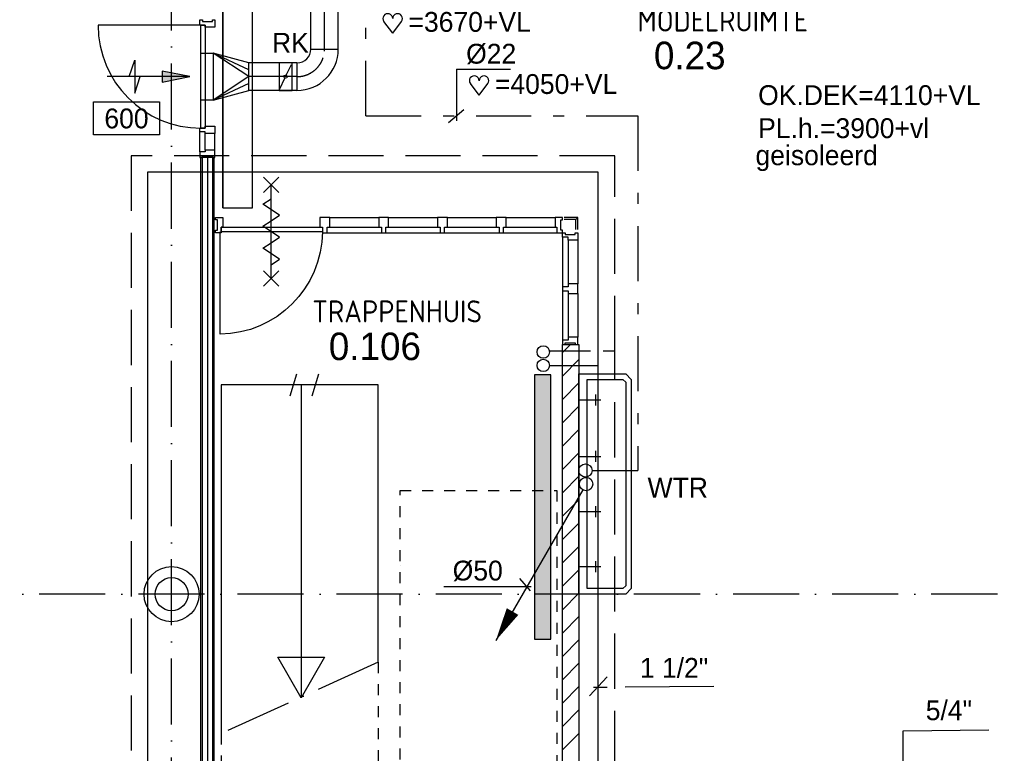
# Model space of a CAD drawing. Extents: x -866131 to -691536, y 173952 to 258052.
# Tile 10 of 160: x -827682 to -818740, y 186577 to 193236. Entities that reach past the tile are written whole.
import ezdxf
from ezdxf.enums import TextEntityAlignment as Align

# ---------------------------------------------------------------- set-up
doc = ezdxf.new("R2010")
doc.units = 0
doc.header["$LTSCALE"] = 100
for name, pattern in [('2322107', [2000, 1000, 1000]), ('2322108', [7, 5, -2]), ('2322109', [10, 5, -2, 1, -2]), ('CENTER2', [11.25, 7.5, -1.25, 1.25, -1.25]), ('CENTER4', [5, 3.125, -0.625, 0.625, -0.625]), ('DASHDOT', [9, 6, -1.5, 0, -1.5]), ('HIDDEN', [2, 1, -1]), ('LURETOUR', [6, 4, -2])]:
    doc.linetypes.add(name, pattern=pattern)
doc.layers.get('0').update_dxf_attribs({"linetype": 'CONTINUOUS'})
for name, color, linetype in [('AL$1----_ALGEMEEN', 7, 'CONTINUOUS'), ('AL$7----_STRAMIEN', 1, 'DASHDOT'), ('AL$8----_HULPKOLOM', 2, 'CONTINUOUS'), ('AL24----_TRAPPEN', 7, 'CONTINUOUS'), ('AL28----_KONSTRUKTIE', 3, 'CONTINUOUS'), ('AL32----_BINNENKOZ', 7, 'CONTINUOUS'), ('AL32----_DRAAIRICHTING', 1, 'CONTINUOUS'), ('AL65----_BEVEILIGING', 7, 'CONTINUOUS'), ('AL74----_INRSANITAIR', 7, 'CONTINUOUS'), ('ALXAB---_PREFABBETON', 1, 'CONTINUOUS'), ('BOUW', 8, 'CONTINUOUS'), ('KABELGOOT', 8, 'CONTINUOUS'), ('WI561---', 1, 'CONTINUOUS'), ('WL524---', 4, 'CONTINUOUS'), ('WL531---', 4, 'CONTINUOUS'), ('WL561---', 4, 'CONTINUOUS'), ('WL561---_AANVOER', 4, 'CONTINUOUS'), ('WL561---_RETOUR', 4, 'CONTINUOUS'), ('WL570---', 3, 'CONTINUOUS'), ('WL570---_HARTLIJN', 7, 'CONTINUOUS'), ('WL570---_RETOUR', 3, 'CONTINUOUS'), ('WL570---_TOEVOER', 3, 'CONTINUOUS'), ('WM570---', 1, 'CONTINUOUS')]:
    doc.layers.add(name, color=color, linetype=linetype)
doc.styles.add('BURO-018', font='BUROFONT.shx', dxfattribs={"height": 180})
doc.styles.add('BURO-025', font='BUROFONT.shx', dxfattribs={"height": 250})
doc.styles.get("Standard").update_dxf_attribs({"font": 'ISOCP'})

# ---------------------------------------------------------------- blocks, each defined once
blk = doc.blocks.new('LDV2121')
at = {"color": 0, "linetype": 'CONTINUOUS'}
blk.add_line((-0.25, -0.433), (-6.75, -11.691), dxfattribs=at)
blk.add_lwpolyline([(-6.75, -11.691, 0, 1, 0), (-5.5, -9.526, 1, 1, 0)], format="xyseb", dxfattribs=at)
blk.add_circle((0, 0), 0.5, dxfattribs=at)
blk = doc.blocks.new('2322401')
at = {"color": 0, "linetype": 'CONTINUOUS'}
for p, q in [((-0.5, 0.5, 1), (-0.5, 0.5)), ((-0.5, 0.5, 1), (-0.5, -0.5, 1)), ((0.5, 0.5, 1), (-0.5, 0.5, 1)), ((0.5, 0.5), (-0.5, 0.5)), ((-0.5, 0.5), (-0.5, -0.5)), ((0.5, 0.5, 1), (0.5, 0.5)), ((0.5, -0.5, 1), (0.5, 0.5, 1)), ((0.5, -0.5), (0.5, 0.5)), ((-0.5, -0.5, 1), (-0.5, -0.5)), ((-0.5, -0.5, 1), (0.5, -0.5, 1)), ((-0.5, -0.5), (0.5, -0.5)), ((0.5, -0.5, 1), (0.5, -0.5))]:
    blk.add_line(p, q, dxfattribs=at)
blk = doc.blocks.new('CVHATCH1')
at = {"color": 0, "linetype": 'CONTINUOUS'}
blk.add_solid([(-0.5, -0.5), (0.5, -0.5), (-0.5, 0.5), (0.5, 0.5)], dxfattribs=at)
blk = doc.blocks.new('LU-ORND')
at = {"color": 0, "linetype": 'CONTINUOUS'}
for p, q in [((-3, 1.5), (-3, -1.5)), ((3, 1.5), (-3, 1.5)), ((3, -1.5), (3, 1.5)), ((-3, -1.5), (3, -1.5))]:
    blk.add_line(p, q, dxfattribs=at)
blk = doc.blocks.new('LU-PIJL6')
at = {"color": 0, "linetype": 'CONTINUOUS'}
for p, q in [((-5, -1.5), (-5, 1.5)), ((-5, 1.5), (-4.5, 0)), ((0, 0), (-7.5, 0)), ((-5.5, 0), (-5, -1.5)), ((-2.5, -0.5), (-2.5, 0.5)), ((-2.5, 0.5), (0, 0)), ((0, 0), (-2.5, -0.5))]:
    blk.add_line(p, q, dxfattribs=at)
blk.add_solid([(-2.5, 0.5), (-2.5, -0.5), (0, 0)], dxfattribs=at)
blk = doc.blocks.new('LU-1D-B--1-FA5AFA')
at = {"color": 0, "linetype": 'CONTINUOUS'}
for p, q in [((-250, -125), (-250, 125)), ((-125, -250), (125, -250))]:
    blk.add_line(p, q, dxfattribs=at)
for radius in [375, 125]:
    blk.add_arc((-250, -250), radius, 0, 90, dxfattribs=at)
at = {"layer": 'WL570---_HARTLIJN', "linetype": 'CENTER4'}
blk.add_arc((-250, -250), 250, 0, 90, dxfattribs=at)
blk = doc.blocks.new('LU-1D-K-FA')
at = {"color": 0, "linetype": 'CONTINUOUS'}
for p, q in [((-0.5, 125), (0.5, 125)), ((-0.5, -125), (0.5, -125))]:
    blk.add_line(p, q, dxfattribs=at)
at = {"layer": 'WL570---_HARTLIJN', "linetype": 'CENTER2'}
blk.add_line((-0.5, 0), (0.5, 0), dxfattribs=at)
blk = doc.blocks.new('LU-1D-KL-FA76')
at = {"color": 0, "linetype": 'CONTINUOUS'}
for p, q in [((-59.4, 125), (-59.4, -125)), ((59.4, 125), (-59.4, 125)), ((53, 111.6), (6.4, 13.4)), ((59.4, -125), (59.4, 125)), ((-6.4, -13.4), (-53, -111.6)), ((-59.4, -125), (59.4, -125))]:
    blk.add_line(p, q, dxfattribs=at)
blk.add_circle((0, 0), 14.8, dxfattribs=at)
blk = doc.blocks.new('EH100005')
blk.add_lwpolyline([(-1, -0.5), (0, -0.5), (0, 0.5), (-1, 0.5)])
blk = doc.blocks.new('EH100000')
at = {"linetype": 'BYBLOCK'}
for p, q in [((1, 0.5), (0, 0.5)), ((1, 0.5, 1), (0, 0.5, 1)), ((0, -0.5, 1), (1, -0.5, 1)), ((1, -0.5), (0, -0.5))]:
    blk.add_line(p, q, dxfattribs=at)
at = {"linetype": 'BYBLOCK', "invisible_edges": 15}
for points in [[(1, -0.5), (0, -0.5), (0, 0.5), (1, 0.5)], [(0, 0.5), (1, 0.5), (1, 0.5, 1), (0, 0.5, 1)], [(0, -0.5, 1), (1, -0.5, 1), (1, -0.5), (0, -0.5)]]:
    blk.add_3dface(points, dxfattribs=at)
blk = doc.blocks.new('HART')
at = {"color": 1}
for q in [(-28.1, 39.5), (51.4, 39.5)]:
    blk.add_line((11.6, -12.9), q, dxfattribs=at)
for centre, start, end in [((-10.5, 52.8), 0, 217.1867), ((33.8, 52.8), 322.8133, 180)]:
    blk.add_arc(centre, 22.1, start, end, dxfattribs=at)

msp = doc.modelspace()

# ---------------------------------------------------------------- linework, layer by layer
at = {"color": 3, "linetype": 'CONTINUOUS'}
for p, q in [((-825601.274, 192844.366), (-825926.272, 192931.866)), ((-825926.272, 192931.866), (-825926.272, 192506.866)), ((-825601.274, 192719.366), (-825926.272, 192931.866)), ((-825601.274, 192781.866), (-825926.272, 192931.866)), ((-825601.274, 192594.366), (-825601.274, 192844.366)), ((-825601.274, 192719.366), (-825926.272, 192506.866)), ((-825601.274, 192656.866), (-825926.272, 192506.866)), ((-825926.272, 192506.866), (-825601.274, 192594.366))]:
    msp.add_line(p, q, dxfattribs=at)
at = {"color": 1, "linetype": 'CONTINUOUS'}
msp.add_line((-823713.688, 192787.59), (-823223.709, 192787.59), dxfattribs=at)
at = {"color": 8, "linetype": 'CONTINUOUS'}
for points in [[(-824865.826, 191440.228), (-824955.826, 191440.228), (-824955.826, 191352.228), (-824930.826, 191352.228), (-824930.826, 191301.228), (-824890.826, 191301.228), (-824890.826, 191352.228), (-824865.826, 191352.228)], [(-824331.826, 191440.228), (-824421.826, 191440.228), (-824421.826, 191352.228), (-824396.826, 191352.228), (-824396.826, 191301.228), (-824356.826, 191301.228), (-824356.826, 191352.228), (-824331.826, 191352.228)], [(-823797.826, 191440.228), (-823887.826, 191440.228), (-823887.826, 191352.228), (-823862.826, 191352.228), (-823862.826, 191301.228), (-823822.826, 191301.228), (-823822.826, 191352.228), (-823797.826, 191352.228)], [(-823263.826, 191440.228), (-823353.826, 191440.228), (-823353.826, 191352.228), (-823328.826, 191352.228), (-823328.826, 191301.228), (-823288.826, 191301.228), (-823288.826, 191352.228), (-823263.826, 191352.228)]]:
    msp.add_lwpolyline(points, close=True, dxfattribs=at)
msp.add_lwpolyline([(-824932.826, 191311.228, -0.40872383), (-825862.826, 190381.228), (-825862.826, 191311.228)], format="xyb", dxfattribs=at)
at = {"color": 2, "linetype": 'CONTINUOUS'}
msp.add_circle((-822544.473, 189143.557), 60, dxfattribs=at)
at = {"layer": 'AL$1----_ALGEMEEN', "color": 8}
for p, q in [((-826040.326, 191985.366), (-826040.326, 191301.366)), ((-825915.326, 191985.366), (-826040.326, 191985.366)), ((-825915.326, 191301.366), (-825915.326, 191985.366)), ((-826040.326, 191301.366), (-826040.326, 184490.366)), ((-825915.326, 184490.366), (-825915.326, 191301.366)), ((-824227.826, 188281.228), (-824227.826, 188281.228))]:
    msp.add_line(p, q, dxfattribs=at)
at = {"layer": 'AL$1----_ALGEMEEN', "color": 8, "linetype": 'CONTINUOUS'}
for p, q in [((-826025.326, 191985.366), (-826025.326, 191301.366)), ((-825977.826, 191985.366), (-825977.826, 191301.366)), ((-825930.326, 191985.366), (-825930.326, 191301.366)), ((-826025.326, 191301.366), (-826025.326, 184490.366)), ((-825977.826, 191301.366), (-825977.826, 184490.366)), ((-825930.326, 191301.366), (-825930.326, 184490.366))]:
    msp.add_line(p, q, dxfattribs=at)
at = {"layer": 'AL$7----_STRAMIEN', "color": 1}
for points in [[(-826302.65, 179637.763), (-826302.65, 195261.645)], [(-765063.621, 188021.228), (-813402.826, 188021.228), (-838048.569, 188021.228)]]:
    msp.add_lwpolyline(points, dxfattribs=at)
at = {"layer": 'AL$8----_HULPKOLOM', "color": 8}
msp.add_circle((-826302.65, 188021.228), 250, dxfattribs=at)
at = {"layer": 'AL24----_TRAPPEN', "color": 8}
for p, q in [((-825226.889, 189821.228), (-825164.389, 190021.228)), ((-825026.889, 189821.228), (-824964.389, 190021.228)), ((-825850.826, 189921.228), (-825850.826, 186756.783)), ((-824427.826, 189921.228), (-825850.826, 189921.228)), ((-825126.889, 189921.228), (-825126.889, 187081.228)), ((-824427.826, 187403.701), (-824427.826, 189921.228)), ((-825850.826, 189001.228), (-825850.826, 186756.783)), ((-825126.889, 187081.228), (-825338.507, 187447.762)), ((-825338.507, 187447.762), (-824915.27, 187447.762)), ((-824915.27, 187447.762), (-825126.889, 187081.228))]:
    msp.add_line(p, q, dxfattribs=at)
at = {"layer": 'AL24----_TRAPPEN', "color": 8, "linetype": 'HIDDEN'}
for p, q in [((-824227.826, 186321.228), (-824227.826, 188961.089)), ((-824227.826, 188961.089), (-822804.826, 188961.089)), ((-822804.826, 188961.089), (-822804.826, 186321.228)), ((-824427.826, 187403.701), (-824427.826, 186321.228)), ((-825850.826, 186756.783), (-825850.826, 186121.366))]:
    msp.add_line(p, q, dxfattribs=at)
at = {"layer": 'AL24----_TRAPPEN', "color": 8, "linetype": 'DASHDOT'}
msp.add_line((-824425.076, 187404.979), (-825850.826, 186756.783), dxfattribs=at)
at = {"layer": 'AL28----_KONSTRUKTIE', "color": 8}
for p, q in [((-822753.048, 185525.228), (-822753.048, 190287.228)), ((-822753.048, 190287.228), (-822603.048, 190287.228)), ((-822603.048, 190287.228), (-822603.048, 185525.228))]:
    msp.add_line(p, q, dxfattribs=at)
msp.add_circle((-826302.65, 188021.228), 150, dxfattribs=at)
at = {"layer": 'AL32----_BINNENKOZ', "color": 8}
for p, q in [((-826047.326, 193236.366), (-826022.326, 193236.366)), ((-826047.326, 193186.366), (-826047.326, 193236.366)), ((-826022.326, 193236.366), (-826022.326, 193220.366)), ((-825930.326, 193220.366), (-825930.326, 193236.366)), ((-825930.326, 193236.366), (-825908.326, 193236.366)), ((-825908.326, 193236.366), (-825908.326, 193169.366)), ((-825996.326, 193186.366), (-826047.326, 193186.366)), ((-826036.326, 192252.366), (-826036.326, 193186.366)), ((-826036.326, 193186.366), (-825996.326, 193186.366)), ((-826022.326, 193220.366), (-825930.326, 193220.366)), ((-825996.326, 193186.366), (-825996.326, 192252.366)), ((-825996.326, 193169.366), (-825996.326, 193186.366)), ((-825908.326, 193169.366), (-825996.326, 193169.366)), ((-826047.326, 192219.366), (-826047.326, 192252.366)), ((-826047.326, 192252.366), (-825996.326, 192252.366)), ((-826047.326, 192219.366), (-826047.326, 192252.366)), ((-825996.326, 192252.366), (-826036.326, 192252.366)), ((-825996.326, 192252.366), (-825996.326, 192269.366)), ((-825996.326, 192269.366), (-825908.326, 192269.366)), ((-825908.326, 192269.366), (-825908.326, 192202.366)), ((-826047.326, 192035.366), (-826047.326, 192219.366)), ((-825996.326, 192219.366), (-826047.326, 192219.366)), ((-825996.326, 192202.366), (-825996.326, 192219.366)), ((-825996.326, 192052.366), (-825996.326, 192202.366)), ((-825908.326, 192202.366), (-825996.326, 192202.366)), ((-825908.326, 192052.366), (-825908.326, 192202.366)), ((-825996.326, 192035.366), (-826047.326, 192035.366)), ((-826047.326, 192035.366), (-826047.326, 191985.366)), ((-826047.326, 191985.366), (-826022.326, 191985.366)), ((-826022.326, 191985.366), (-826022.326, 192001.366)), ((-826022.326, 192001.366), (-825930.326, 192001.366)), ((-825908.326, 192052.366), (-825996.326, 192052.366)), ((-825996.326, 192052.366), (-825996.326, 192035.366)), ((-825930.326, 192001.366), (-825930.326, 191985.366)), ((-825930.326, 191985.366), (-825908.326, 191985.366)), ((-825908.326, 191985.366), (-825908.326, 192052.366)), ((-825902.826, 191418.228), (-825902.826, 191440.228)), ((-825902.826, 191440.228), (-825835.826, 191440.228)), ((-825886.826, 191418.228), (-825902.826, 191418.228)), ((-825886.826, 191326.228), (-825886.826, 191418.228)), ((-825835.826, 191440.228), (-825835.826, 191352.228)), ((-824865.826, 191440.228), (-824421.826, 191440.228)), ((-824331.826, 191440.228), (-823887.826, 191440.228)), ((-823797.826, 191440.228), (-823353.826, 191440.228)), ((-823263.826, 191440.228), (-822819.826, 191440.228)), ((-822752.826, 191440.228), (-822819.826, 191440.228)), ((-822819.826, 191440.228), (-822819.826, 191352.228)), ((-822768.826, 191326.228), (-822768.826, 191418.228)), ((-822768.826, 191418.228), (-822752.826, 191418.228)), ((-822752.826, 191418.228), (-822752.826, 191440.228)), ((-822613.826, 191440.228), (-822737.65, 191440.228)), ((-822631.826, 191422.228), (-822737.65, 191422.228)), ((-822631.826, 191422.228), (-822613.826, 191440.228)), ((-822631.826, 191331.228), (-822631.826, 191422.228)), ((-822613.826, 191331.228), (-822613.826, 191440.228)), ((-825902.826, 191301.228), (-825902.826, 191326.228)), ((-825902.826, 191326.228), (-825886.826, 191326.228)), ((-825852.826, 191301.228), (-825902.826, 191301.228)), ((-825852.826, 191311.228), (-825852.826, 191352.228)), ((-825852.826, 191352.228), (-824932.826, 191352.228)), ((-825835.826, 191352.228), (-825852.826, 191352.228)), ((-825852.826, 191352.228), (-825852.826, 191301.228)), ((-824932.826, 191311.228), (-825852.826, 191311.228)), ((-824932.826, 191352.228), (-824932.826, 191311.228)), ((-824892.826, 191301.228), (-824396.826, 191301.228)), ((-824865.826, 191352.228), (-824421.826, 191352.228)), ((-824358.826, 191301.228), (-823862.826, 191301.228)), ((-824331.826, 191352.228), (-823887.826, 191352.228)), ((-823824.826, 191301.228), (-823328.826, 191301.228)), ((-823797.826, 191352.228), (-823353.826, 191352.228)), ((-823288.826, 191301.228), (-822792.826, 191301.228)), ((-823263.826, 191352.228), (-822819.826, 191352.228)), ((-822819.826, 191352.228), (-822802.826, 191352.228)), ((-822802.826, 191352.228), (-822802.826, 191301.228)), ((-822802.826, 191301.228), (-822752.826, 191301.228)), ((-822752.826, 191326.228), (-822768.826, 191326.228)), ((-822752.826, 191301.228), (-822752.826, 191326.228)), ((-822752.826, 191301.228), (-822727.826, 191301.228)), ((-822752.826, 191261.228), (-822752.826, 191301.228)), ((-822727.826, 191301.228), (-822727.826, 191285.228)), ((-822727.826, 191285.228), (-822638.826, 191285.228)), ((-822638.826, 191285.228), (-822638.826, 191301.228)), ((-822638.826, 191301.228), (-822613.826, 191301.228)), ((-822613.826, 191301.228), (-822613.826, 191234.228)), ((-822701.826, 191261.228), (-822752.826, 191261.228)), ((-822701.826, 191234.228), (-822701.826, 191261.228)), ((-822701.826, 191234.228), (-822701.826, 190839.228)), ((-822613.826, 191234.228), (-822701.826, 191234.228)), ((-822613.826, 191234.228), (-822613.826, 190839.228)), ((-822701.826, 190749.228), (-822701.826, 190354.228)), ((-822613.826, 190749.228), (-822613.826, 190354.228)), ((-822701.826, 190327.228), (-822752.826, 190327.228)), ((-822752.826, 190327.228), (-822752.826, 190287.228)), ((-822752.826, 190287.228), (-822727.826, 190287.228)), ((-822727.826, 190287.228), (-822727.826, 190303.228)), ((-822727.826, 190303.228), (-822638.826, 190303.228)), ((-822613.826, 190354.228), (-822701.826, 190354.228)), ((-822701.826, 190354.228), (-822701.826, 190327.228)), ((-822638.826, 190303.228), (-822638.826, 190287.228)), ((-822638.826, 190287.228), (-822613.826, 190287.228)), ((-822613.826, 190287.228), (-822613.826, 190354.228))]:
    msp.add_line(p, q, dxfattribs=at)
at = {"layer": 'AL32----_BINNENKOZ', "color": 8, "linetype": 'CONTINUOUS'}
for p, q in [((-822752.826, 191261.228), (-822752.826, 190327.224)), ((-822613.826, 190839.228), (-822701.826, 190839.228)), ((-822701.826, 190839.228), (-822701.826, 190812.228)), ((-822613.826, 190749.228), (-822613.826, 190839.228)), ((-822701.826, 190812.228), (-822752.826, 190812.228)), ((-822752.826, 190812.228), (-822752.826, 190776.228)), ((-822752.826, 190776.228), (-822701.826, 190776.228)), ((-822701.826, 190776.228), (-822701.826, 190749.228)), ((-822701.826, 190749.228), (-822613.826, 190749.228))]:
    msp.add_line(p, q, dxfattribs=at)
at = {"layer": 'AL32----_DRAAIRICHTING', "color": 8}
msp.add_line((-826036.326, 193186.366), (-826970.326, 193186.366), dxfattribs=at)
msp.add_arc((-826036.326, 193186.366), 934, 180, 270, dxfattribs=at)
at = {"layer": 'AL65----_BEVEILIGING', "color": 8, "linetype": 'CONTINUOUS'}
for points in [[(-825327.826, 191666.228), (-825467.826, 191806.228)], [(-825467.826, 191666.228), (-825327.826, 191806.228)], [(-825397.826, 190886.228), (-825397.826, 191736.228)], [(-825397.826, 191411.228), (-825322.826, 191461.228), (-825472.826, 191561.228), (-825397.826, 191611.228)], [(-825397.826, 191211.228), (-825322.826, 191261.228), (-825472.826, 191361.228), (-825397.826, 191411.228)], [(-825397.826, 191011.228), (-825322.826, 191061.228), (-825472.826, 191161.228), (-825397.826, 191211.228)], [(-825327.826, 190816.228), (-825467.826, 190956.228)], [(-825467.826, 190816.228), (-825327.826, 190956.228)]]:
    msp.add_lwpolyline(points, dxfattribs=at)
at = {"layer": 'AL74----_INRSANITAIR', "color": 8, "linetype": 'CONTINUOUS'}
for p, q in [((-822603.224, 190021.228), (-822303.224, 190021.228)), ((-822603.224, 188021.228), (-822603.224, 190021.228)), ((-822303.224, 190021.228), (-822178.224, 190021.228)), ((-822178.224, 190021.228), (-822128.224, 189971.228)), ((-822528.224, 189971.228), (-822303.224, 189971.228)), ((-822528.224, 188071.228), (-822528.224, 189971.228)), ((-822303.224, 189971.228), (-822203.224, 189971.228)), ((-822203.224, 189971.228), (-822178.224, 189946.228)), ((-822178.224, 189946.228), (-822178.224, 188096.228)), ((-822128.224, 189971.228), (-822128.224, 188071.228)), ((-822303.224, 188071.228), (-822528.224, 188071.228)), ((-822203.224, 188071.228), (-822303.224, 188071.228)), ((-822178.224, 188096.228), (-822203.224, 188071.228)), ((-822128.224, 188071.228), (-822178.224, 188021.228)), ((-822303.224, 188021.228), (-822603.224, 188021.228)), ((-822178.224, 188021.228), (-822303.224, 188021.228))]:
    msp.add_line(p, q, dxfattribs=at)
for points in [[(-822603.224, 189784.554), (-822403.224, 189784.554)], [(-822453.224, 189834.554), (-822453.224, 189734.554)], [(-822453.224, 189321.254), (-822453.224, 189221.254)], [(-822603.224, 189271.254), (-822403.224, 189271.254)], [(-822603.224, 188771.254), (-822403.224, 188771.254)], [(-822453.224, 188821.254), (-822453.224, 188721.254)], [(-822453.224, 188321.254), (-822453.224, 188221.254)], [(-822603.224, 188271.254), (-822403.224, 188271.254)]]:
    msp.add_lwpolyline(points, dxfattribs=at)
at = {"layer": 'ALXAB---_PREFABBETON', "color": 8}
for p, q in [((-822753.048, 190213.858), (-822679.678, 190287.228)), ((-822753.048, 190001.726), (-822603.048, 190151.726)), ((-822753.048, 189789.594), (-822603.048, 189939.594)), ((-822753.048, 189577.461), (-822603.048, 189727.461)), ((-822753.048, 189365.329), (-822603.048, 189515.329)), ((-822753.048, 189153.197), (-822603.048, 189303.197)), ((-822753.048, 188941.065), (-822603.048, 189091.065)), ((-822753.048, 188728.933), (-822603.048, 188878.933)), ((-822753.048, 188516.801), (-822603.048, 188666.801)), ((-822753.048, 188304.669), (-822603.048, 188454.669)), ((-822753.048, 188092.537), (-822603.048, 188242.537)), ((-822753.048, 187880.405), (-822603.048, 188030.405)), ((-822753.048, 187668.273), (-822603.048, 187818.273)), ((-822753.048, 187456.141), (-822603.048, 187606.141)), ((-822753.048, 187244.009), (-822603.048, 187394.009)), ((-822753.048, 187031.877), (-822603.048, 187181.877)), ((-822753.048, 186819.745), (-822603.048, 186969.745)), ((-822753.048, 186607.613), (-822603.048, 186757.613))]:
    msp.add_line(p, q, dxfattribs=at)
at = {"layer": 'WI561---'}
for p, q in [((-822507.468, 187097.095), (-822345.962, 187270.94)), ((-822471.172, 187176.455), (-822345.783, 187177.564)), ((-822184.29, 187178.993), (-821376.833, 187186.136)), ((-819657.296, 186781.899), (-818879.707, 186788.778)), ((-819657.296, 186277.445), (-819657.296, 186781.899))]:
    msp.add_line(p, q, dxfattribs=at)
at = {"layer": 'WL531---', "linetype": '2322109'}
for p, q in [((-824537.003, 192363.432), (-824537.003, 193530.316)), ((-824537.003, 192363.432), (-822067.808, 192363.432)), ((-822067.808, 192363.432), (-822067.808, 189143.557)), ((-822484.473, 189143.557), (-822067.808, 189143.557))]:
    msp.add_line(p, q, dxfattribs=at)
at = {"layer": 'WL531---', "color": 1}
for p, q in [((-823713.688, 192787.59), (-823713.688, 192318.116)), ((-823787.69, 192303.323), (-823647.086, 192421.669))]:
    msp.add_line(p, q, dxfattribs=at)
at = {"layer": 'WL561---_AANVOER', "linetype": '2322107'}
for p, q in [((-826520.043, 191851.218), (-826520.043, 184977.66)), ((-822428.463, 191851.218), (-826520.043, 191851.218)), ((-822428.463, 190098.127), (-822428.463, 191851.218)), ((-822870.659, 190229.178), (-822499.183, 190229.178)), ((-822384.461, 190229.178), (-822278.463, 190229.178)), ((-822870.659, 190098.127), (-822428.463, 190098.127)), ((-822428.463, 186312.779), (-822428.463, 190098.127))]:
    msp.add_line(p, q, dxfattribs=at)
at = {"layer": 'WL561---_RETOUR', "linetype": '2322108'}
for p, q in [((-826670.043, 192001.218), (-826670.043, 185127.66)), ((-822278.463, 192001.218), (-826670.043, 192001.218)), ((-822278.463, 190229.178), (-822278.463, 192001.218)), ((-822278.463, 186462.779), (-822278.463, 190229.178))]:
    msp.add_line(p, q, dxfattribs=at)
at = {"layer": 'WL561---_RETOUR', "color": 1}
for centre in [(-822926.909, 190219.696), (-822926.909, 190098.127)]:
    msp.add_circle(centre, 56.25, dxfattribs=at)
at = {"layer": 'WL570---'}
for p, q in [((-826036.326, 192931.866), (-825926.272, 192931.866)), ((-826036.326, 192506.866), (-826036.326, 192931.866)), ((-825926.272, 192506.866), (-826036.326, 192506.866))]:
    msp.add_line(p, q, dxfattribs=at)
at = {"layer": 'WL570---', "color": 3}
msp.add_line((-825926.272, 192931.866), (-825926.272, 192506.866), dxfattribs=at)
at = {"layer": 'WL570---_HARTLIJN', "color": 1, "linetype": 'CONTINUOUS'}
for p, q in [((-823144.323, 188164.397), (-823045.136, 188052.867)), ((-823036.138, 188089.039), (-823829.634, 188089.039))]:
    msp.add_line(p, q, dxfattribs=at)

# ---------------------------------------------------------------- block references
at = {"layer": 'KABELGOOT', "yscale": 270, "zscale": 60, "rotation": 270}
for name, p, xscale in [('EH100000', (-825702.333, 195259.872), 3730.000000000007), ('EH100005', (-825702.333, 191529.872), 60)]:
    msp.add_blockref(name, p, dxfattribs=dict(at, xscale=xscale))
at = {"layer": 'WL524---', "color": 2, "xscale": 121.5, "yscale": 121.5, "zscale": 121.5}
msp.add_blockref('LDV2121', (-822537.802, 189020.999), dxfattribs=at)
at = {"layer": 'WL561---', "xscale": 2400, "yscale": 150, "rotation": 89.99999999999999}
for name, zscale in [('2322401', 400), ('CVHATCH1', 2400)]:
    msp.add_blockref(name, (-822932.533, 188812.097), dxfattribs=dict(at, zscale=zscale))
at = {"layer": 'WL570---_RETOUR', "linetype": 'LURETOUR'}
for p, xscale, rotation in [((-824913.759, 193457.466), 976.200000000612, 90), ((-825382.706, 192719.366), 437.1350763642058, 180)]:
    msp.add_blockref('LU-1D-K-FA', p, dxfattribs=dict(at, xscale=xscale, rotation=rotation))
at = {"layer": 'WL570---_RETOUR', "xscale": 2, "yscale": 2, "zscale": 2}
for p in [(-824317.971, 193140.968), (-823533.036, 192576.851)]:
    msp.add_blockref('HART', p, dxfattribs=at)
at = {"layer": 'WL570---_RETOUR', "linetype": 'LURETOUR', "rotation": 270}
msp.add_blockref('LU-1D-B--1-FA5AFA', (-824913.759, 192719.366), dxfattribs=at)
at = {"layer": 'WL570---_RETOUR', "xscale": -100, "yscale": 100, "zscale": 100, "rotation": 180}
msp.add_blockref('LU-PIJL6', (-826137.224, 192719.366), dxfattribs=at)
at = {"layer": 'WL570---_RETOUR', "linetype": 'CONTINUOUS', "rotation": 180}
msp.add_blockref('LU-1D-KL-FA76', (-825267.048, 192719.366), dxfattribs=at)
at = {"layer": 'WM570---'}
ref = msp.add_blockref('LU-ORND', (-826712.267, 192339.933), dxfattribs=dict(at, xscale=-100, yscale=100, zscale=100))
ref.add_attrib('LU_TEXT1', '600', dxfattribs={"layer": '0', "color": 1, "linetype": 'CONTINUOUS', "height": 180, "style": 'BURO-018'}).set_placement((-826712.267, 192339.933), align=Align.MIDDLE)

# ---------------------------------------------------------------- texts
at = {"color": 1, "linetype": 'CONTINUOUS', "style": 'BURO-018'}
msp.add_text('%%C22', height=180, dxfattribs=at).set_placement((-823627.701, 192837.59))
at = {"layer": 'BOUW', "style": 'BURO-025'}
for s, p in [('0.23', (-821922.212, 192786.837)), ('0.106', (-824874.605, 190145.943))]:
    msp.add_text(s, height=250, dxfattribs=at).set_placement(p)
at = {"layer": 'BOUW', "color": 1, "style": 'BURO-018'}
for s, p in [('OK.DEK=4110+VL', (-820975.747, 192461.582)), ('PL.h.=3900+vl', (-820975.747, 192161.582)), ('geisoleerd', (-820999.566, 191915.637)), ('WTR', (-821979.718, 188898.514))]:
    msp.add_text(s, height=180, dxfattribs=at).set_placement(p)
at = {"layer": 'WI561---', "color": 1, "style": 'BURO-018'}
for s, p in [('1 1/2"', (-822049.983, 187262.125)), ('5/4"', (-819453.468, 186877.184))]:
    msp.add_text(s, height=180, dxfattribs=at).set_placement(p)
at = {"layer": 'WL570---_HARTLIJN', "color": 1, "linetype": 'CENTER4', "style": 'BURO-018'}
msp.add_text('%%c50', height=180, dxfattribs=at).set_placement((-823749.689, 188145.211))
at = {"layer": 'WL570---_RETOUR', "color": 1, "style": 'BURO-018'}
for s, p in [('=3670+VL', (-824151.05, 193126.463)), ('=4050+VL', (-823366.116, 192562.346))]:
    msp.add_text(s, height=180, dxfattribs=at).set_placement(p)
at = {"layer": 'WL570---_TOEVOER', "color": 252, "linetype": 'CENTER4'}
for s, p in [('MODELRUIMTE', (-822072.436, 193129.082)), ('TRAPPENHUIS', (-825024.829, 190488.188))]:
    msp.add_text(s, height=200, dxfattribs=at).set_placement(p)
at = {"layer": 'WM570---', "color": 1, "style": 'BURO-018'}
msp.add_text('RK', height=180, dxfattribs=at).set_placement((-825390.558, 192936.86))

doc.saveas('drawing.dxf')
